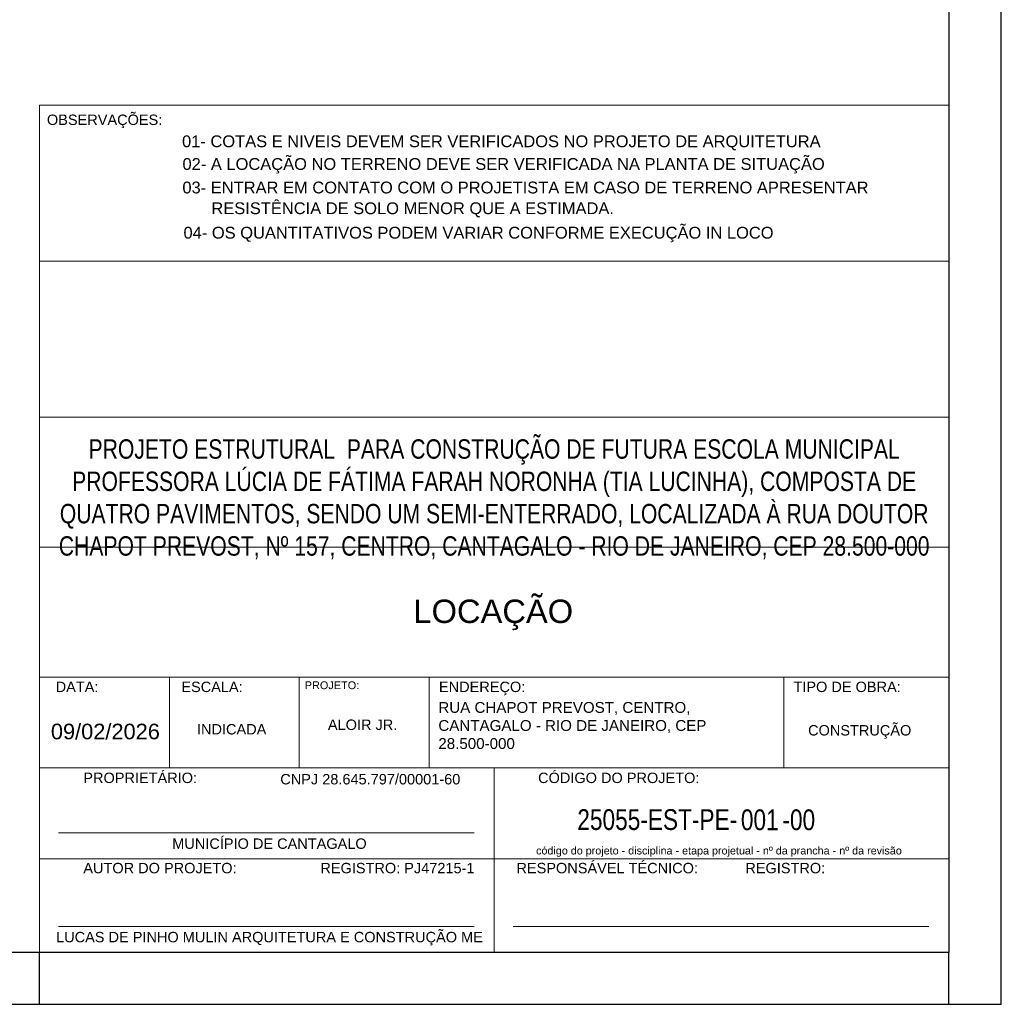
# Model space of a CAD drawing. Header units: millimetres. Extents: x 10 to 1250, y -62 to 528.
# Tile 60 of 193: x 141 to 160, y 4 to 23. Entities that reach past the tile are written whole.
import ezdxf

# ---------------------------------------------------------------- set-up
doc = ezdxf.new("R2010")
doc.units = ezdxf.units.MM
doc.header["$LTSCALE"] = 0.05
doc.layers.add('FOLHA_PADRÃO', color=7, linetype='Continuous')
doc.layers.add('G-ANNO-NPLT', color=1, linetype='Continuous')
for name, color, linetype, lineweight in [('G-ANNO-TEXT', 231, 'Continuous', 9), ('G-ANNO-TTLB', 6, 'Continuous', 30), ('LC-Textos', 3, 'Continuous', 20)]:
    doc.layers.add(name, color=color, linetype=linetype, lineweight=lineweight)
doc.styles.add('Arial', font='arial.ttf')
doc.styles.add('Arial_1', font='arial.ttf', dxfattribs={"height": 0.238125})
doc.styles.add('Arial_2', font='arial.ttf', dxfattribs={"height": 0.25})
doc.styles.add('Arial_3', font='arial.ttf', dxfattribs={"height": 0.1})
doc.styles.add('Arial_4', font='arial.ttf', dxfattribs={"width": 0.78, "height": 0.0002})
doc.styles.add('Arial_5', font='arial.ttf', dxfattribs={"height": 0.000175})

# ---------------------------------------------------------------- blocks, each defined once
blk = doc.blocks.new('A$Cdb4c231e')
at = {"layer": 'G-ANNO-TTLB'}
for p, q in [((17.5, 16.538), (17.5, 0.236)), ((17.5, 0.236), (0, 0.236))]:
    blk.add_line(p, q, dxfattribs=at)
at = {"layer": 'LC-Textos'}
for p, q in [((0, 0.236), (0, 16.538)), ((0, 16.538), (17.5, 16.538)), ((17.5, 13.538), (0, 13.538)), ((17.5, 13.538), (0, 13.538)), ((17.5, 10.534), (0, 10.534)), ((0, 0.236), (0, 8.874)), ((17.5, 8.034), (0, 8.034)), ((17.5, 5.534), (0, 5.534)), ((2.5, 3.784), (2.5, 5.534)), ((5, 3.784), (5, 5.534)), ((7.5, 3.784), (7.5, 5.534)), ((14.321, 5.534), (14.321, 3.784)), ((17.5, 3.784), (0, 3.784)), ((8.75, 3.784), (8.75, 0.236)), ((8.365, 2.534), (0.365, 2.534)), ((17.5, 2.034), (0, 2.034)), ((8.365, 0.736), (0.365, 0.736)), ((17.115, 0.736), (9.115, 0.736))]:
    blk.add_line(p, q, dxfattribs=at)
at = {"layer": 'G-ANNO-NPLT', "lineweight": 30, "attachment_point": 1}
for s, insert, char_height, width, style in [('\\pxqc;{\\H1.33333x;PROJETO ESTRUTURAL  PARA CONSTRUÇÃO DE FUTURA ESCOLA MUNICIPAL PROFESSORA LÚCIA DE FÁTIMA FARAH NORONHA (TIA LUCINHA), COMPOSTA DE QUATRO PAVIMENTOS, SENDO UM SEMI-ENTERRADO, LOCALIZADA À RUA DOUTOR CHAPOT PREVOST, Nº 157, CENTRO, CANTAGALO - RIO DE JANEIRO, CEP 28.500-000}', (0, 10.109), 0.279846, 17.5, 'Arial_4'), ('{\\H0.83333x;RUA CHAPOT PREVOST, CENTRO,\\PCANTAGALO - RIO DE JANEIRO, CEP\\P28.500-000}', (7.676, 5.053), 0.25, 6.64551, 'Arial_1'), ('09/02/2026', (0.221, 4.636), 0.3, 2.59747, 'Arial_2'), ('INDICADA', (3.032, 4.629), 0.2, 1.05823, 'Arial'), ('ALOIR JR.', (5.551, 4.716), 0.2, 2.49746, 'Arial'), ('CONSTRUÇÃO', (14.79, 4.609), 0.2, 1.36287, 'Arial'), ('25055-EST-PE-', (10.35, 2.991), 0.4, 4.11266, 'Arial_4'), ('-00', (14.296, 2.987), 0.4, 0.94519, 'Arial_4'), ('\\pxqc;MUNICÍPIO DE CANTAGALO', (0, 2.428), 0.2, 8.85342, 'Arial'), ('\\pxqc;LUCAS DE PINHO MULIN ARQUITETURA E CONSTRUÇÃO ME', (0, 0.63), 0.2, 8.85342, 'Arial')]:
    blk.add_mtext(s, dxfattribs=dict(at, insert=insert, char_height=char_height, width=width, style=style))
at = {"layer": 'G-ANNO-TEXT', "color": 7, "attachment_point": 1}
for s, insert, char_height, width, style in [('OBSERVAÇÕES:', (0.145, 16.358), 0.2, 2.74979, 'Arial'), ('DATA:', (0.313, 5.445), 0.2, 1.01814, 'Arial'), ('ESCALA:', (2.731, 5.445), 0.2, 1.46709, 'Arial'), ('PROJETO:', (5.106, 5.451), 0.15, 1.27468, 'Arial_5'), ('ENDEREÇO:', (7.688, 5.445), 0.2, 2.05232, 'Arial'), ('TIPO DE OBRA:', (14.509, 5.445), 0.2, 2.54937, 'Arial'), ('PROPRIETÁRIO:', (0.845, 3.694), 0.2, 2.70169, 'Arial'), ('CNPJ 28.645.797/00001-60', (4.635, 3.668), 0.2, 3.72505, 'Arial'), ('CÓDIGO DO PROJETO:', (9.595, 3.694), 0.2, 3.81603, 'Arial'), ('código do projeto - disciplina - etapa projetual - nº da prancha - nº da revisão    ', (9.556, 2.268), 0.1483, 7.26198, 'Arial'), ('AUTOR DO PROJETO:       ', (0.845, 1.958), 0.2, 7.90456, 'Arial'), ('REGISTRO: PJ47215-1       ', (5.406, 1.958), 0.2, 7.90456, 'Arial'), ('RESPONSÁVEL TÉCNICO:      ', (9.179, 1.958), 0.2, 9.26657, 'Arial'), ('REGISTRO:    ', (13.583, 1.958), 0.2, 9.26657, 'Arial')]:
    blk.add_mtext(s, dxfattribs=dict(at, insert=insert, char_height=char_height, width=width, style=style))
blk = doc.blocks.new('A1EST. 1500')
at = {"layer": 'FOLHA_PADRÃO', "color": 1, "linetype": 'Continuous'}
for p, q in [((150, 59.4), (150, 0)), ((131.5, 0), (131.5, 1)), ((131.5, 0), (131.5, 1)), ((149, 0), (149, 1)), ((0, 0), (150.008, 0))]:
    blk.add_line(p, q, dxfattribs=at)
at = {"layer": 'FOLHA_PADRÃO', "color": 6, "linetype": 'Continuous'}
blk.add_lwpolyline([(149, 58.4), (149, 1), (1, 1), (1, 58.4), (149, 58.4)], dxfattribs=at)

msp = doc.modelspace()

# ---------------------------------------------------------------- block references
for name, p in [('A1EST. 1500', (10.3174, 3.8801)), ('A$Cdb4c231e', (141.8174, 4.6439))]:
    msp.add_blockref(name, p)

# ---------------------------------------------------------------- texts
at = {"layer": 'FOLHA_PADRÃO', "color": 3, "style": 'Arial'}
for s, p in [('01- COTAS E NIVEIS DEVEM SER VERIFICADOS NO PROJETO DE ARQUITETURA', (144.5621, 20.3742)), ('02- A LOCAÇÃO NO TERRENO DEVE SER VERIFICADA NA PLANTA DE SITUAÇÃO', (144.5705, 19.9374)), ('03- ENTRAR EM CONTATO COM O PROJETISTA EM CASO DE TERRENO APRESENTAR ', (144.5688, 19.4849)), ('RESISTÊNCIA DE SOLO MENOR QUE A ESTIMADA.', (145.1269, 19.0855)), ('04- OS QUANTITATIVOS PODEM VARIAR CONFORME EXECUÇÃO IN LOCO', (144.5898, 18.6151))]:
    msp.add_text(s, height=0.2268, dxfattribs=at).set_placement(p)
at = {"layer": 'G-ANNO-NPLT', "lineweight": 30, "attachment_point": 1}
for s, insert, char_height, width, style in [('LOCAÇÃO', (149.0134, 11.6681), 0.45, 17.5, 'Arial_3'), ('001', (155.3146, 7.6309), 0.4, 0.94519, 'Arial_4')]:
    msp.add_mtext(s, dxfattribs=dict(at, insert=insert, char_height=char_height, width=width, style=style))

doc.saveas('drawing.dxf')
